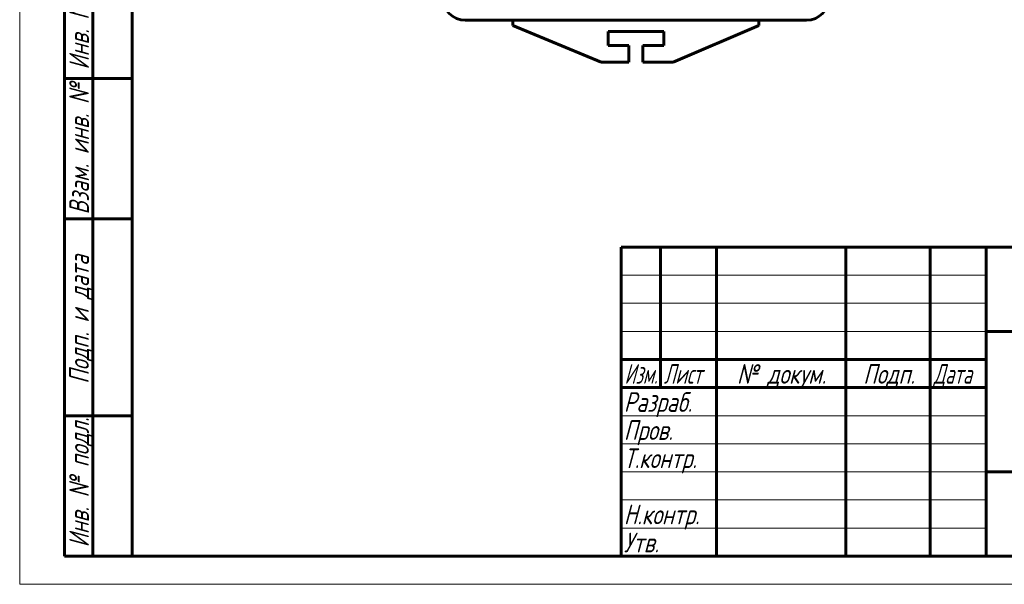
# Model space of a CAD drawing. Header units: millimetres. Extents: x -23 to 297, y 0 to 427.
# Tile 1 of 8: x 0 to 175, y 0 to 100. Entities that reach past the tile are written whole.
import ezdxf

# ---------------------------------------------------------------- set-up
doc = ezdxf.new("R2010")
doc.units = ezdxf.units.MM
doc.linetypes.add('K5LT_BASIC', pattern=[0])
doc.linetypes.add('K5LT_THIN', pattern=[0])
doc.layers.add('Системный слой', color=7, linetype='Continuous')
doc.layers.add('Системный слой (1)', color=7, linetype='Continuous', true_color=0x6c6c6c)
doc.styles.add('KDIMTEXTSTYLE', font='txt', dxfattribs={"width": 0.96, "oblique": 15, "height": 5})
doc.styles.add('KTEXTSTYLE', font='txt', dxfattribs={"width": 0.96, "height": 5})
doc.dimstyles.new('KDIMSTYLE (0.25)', dxfattribs={"dimtxt": 5, "dimasz": 1, "dimexe": 2, "dimexo": 0, "dimgap": 1, "dimtad": 1, "dimlfac": 4, "dimtxsty": 'KDIMTEXTSTYLE', "dimsah": 1, "dimcen": 0, "dimdle": 1, "dimadec": 0, "dimazin": 0, "dimtfac": 0.667, "dimtmove": 0, "dimatfit": 3, "dimfxl": 1, "dimtvp": 1, "dimtolj": 1, "dimtzin": 0, "dimarcsym": 0})

# ---------------------------------------------------------------- blocks, each defined once
blk = doc.blocks.new('D2')
at = {"layer": 'Системный слой (1)'}
for points in [[(130.72, 166.34), (134.49, 169.69), (129.98, 167.43), (130.77, 167.16)], [(84.81, 136.05), (89.32, 138.31), (88.53, 138.58), (88.58, 139.4)]]:
    blk.add_hatch(color=7, dxfattribs=at).paths.add_polyline_path(points)
at = {"layer": 'Системный слой (1)', "color": 7, "linetype": 'K5LT_THIN', "lineweight": 18}
for p, q in [((134.49, 169.69), (84.81, 136.05)), ((129.98, 167.43), (134.49, 169.69)), ((134.49, 169.69), (130.72, 166.34)), ((130.77, 167.16), (129.98, 167.43)), ((130.72, 166.34), (130.77, 167.16)), ((84.81, 136.05), (88.58, 139.4)), ((88.58, 139.4), (88.53, 138.58)), ((88.53, 138.58), (89.32, 138.31)), ((89.32, 138.31), (84.81, 136.05)), ((84.81, 136.05), (65.33, 122.87)), ((65.33, 122.87), (46.81, 122.87))]:
    blk.add_line(p, q, dxfattribs=at)
blk.add_wipeout([(48.81, 123.87), (48.81, 131.25), (62.75, 131.25), (62.75, 123.87)]).dxf.layer = 'Системный слой (1)'
at = {"layer": 'Системный слой (1)', "color": 7, "char_height": 5, "attachment_point": 1, "style": 'KTEXTSTYLE'}
for s, insert in [('\\fArial|b0|c204|p34;\\H5.0;\\W1.000;\\Q15;\\fGOST Type AU|b0|i0|c204|p34;\\Q15;\\W0.960;⌀', (48.81, 130.46)), ('\\fArial|b0|c204|p34;\\H5.0;\\W1.000;\\Q15;\\fGOST Type AU|b0|i0|c204|p34;\\Q15;\\W0.960;240', (52.12, 130.46))]:
    blk.add_mtext(s, dxfattribs=dict(at, insert=insert))
blk = doc.blocks.new('KDIMARROW_01')
at = {"layer": 'Системный слой'}
blk.add_hatch(color=0, dxfattribs=at).paths.add_polyline_path([(-5, -0.66), (0, 0), (-5, 0.66), (-4.5, 0)])
at = {"layer": 'Системный слой', "color": 0, "linetype": 'K5LT_THIN', "lineweight": 18}
for p, q in [((-4.5, 0), (-5, 0.66)), ((-5, 0.66), (0, 0)), ((0, 0), (-5, -0.66)), ((-5, -0.66), (-4.5, 0))]:
    blk.add_line(p, q, dxfattribs=at)
at = {"layer": 'Системный слой (1)', "color": 0, "linetype": 'K5LT_THIN', "lineweight": 18}
blk.add_line((109.65, 152.87), (109.4, 152.87), dxfattribs=at)
blk = doc.blocks.new('U55')
at = {"color": 7, "linetype": 'K5LT_THIN', "lineweight": 18}
for p, q in [((0, 0), (0, 420)), ((107, 55), (172, 55)), ((107, 50), (172, 50)), ((107, 45), (172, 45)), ((107, 30), (172, 30)), ((107, 25), (172, 25)), ((107, 20), (172, 20)), ((107, 15), (172, 15)), ((107, 10), (172, 10)), ((297, 0), (0, 0))]:
    blk.add_line(p, q, dxfattribs=at)
at = {"color": 150, "linetype": 'K5LT_BASIC', "lineweight": 60, "true_color": 0x0080ff}
for p, q in [((20, 5), (20, 415)), ((8, 5), (8, 150)), ((13, 5), (13, 150)), ((20, 90), (8, 90)), ((20, 65), (8, 65)), ((107, 60), (292, 60)), ((107, 5), (107, 60)), ((114, 35), (114, 60)), ((124, 5), (124, 60)), ((147, 5), (147, 60)), ((162, 5), (162, 60)), ((172, 5), (172, 60)), ((172, 45), (292, 45)), ((107, 40), (172, 40)), ((107, 35), (172, 35)), ((20, 30), (8, 30)), ((172, 20), (242, 20)), ((20, 5), (8, 5)), ((292, 5), (20, 5))]:
    blk.add_line(p, q, dxfattribs=at)
at = {"color": 7, "char_height": 3.5, "attachment_point": 1, "rotation": 90, "style": 'KTEXTSTYLE'}
for s, insert in [('\\fArial|b0|c204|p34;\\H5.0;\\W1.000;\\Q15;\\fGOST Type AU|b0|i0|c204|p34;\\Q15;\\W0.960;\\H3.50;Инв. № дубл.', (8.82, 91.57)), ('\\fArial|b0|c204|p34;\\H5.0;\\W1.000;\\Q15;\\fGOST Type AU|b0|i0|c204|p34;\\Q15;\\W0.960;\\H3.50;Взам. инв. №', (8.82, 65.8)), ('\\fArial|b0|c204|p34;\\H5.0;\\W1.000;\\Q15;\\fGOST Type AU|b0|i0|c204|p34;\\Q15;\\W0.960;\\H3.50;Подп. и дата', (8.82, 35.66)), ('\\fArial|b0|c204|p34;\\H5.0;\\W1.000;\\Q15;\\fGOST Type AU|b0|i0|c204|p34;\\Q15;\\W0.960;\\H3.50;Инв. № подл.', (8.82, 6.57))]:
    blk.add_mtext(s, dxfattribs=dict(at, insert=insert))
at = {"color": 7, "char_height": 3.5, "attachment_point": 1, "style": 'KTEXTSTYLE'}
for s, insert in [('\\fArial|b0|c204|p34;\\H5.0;\\W1.000;\\Q15;\\fGOST Type AU|b0|i0|c204|p34;\\Q15;\\W0.786;\\H3.50;Изм.', (107.62, 39.18)), ('\\fArial|b0|c204|p34;\\H5.0;\\W1.000;\\Q15;\\fGOST Type AU|b0|i0|c204|p34;\\Q15;\\W0.800;\\H3.50;Лист', (114.61, 39.18)), ('\\fArial|b0|c204|p34;\\H5.0;\\W1.000;\\Q15;\\fGOST Type AU|b0|i0|c204|p34;\\Q15;\\W0.960;\\H3.50;№ докум.', (127.63, 39.18)), ('\\fArial|b0|c204|p34;\\H5.0;\\W1.000;\\Q15;\\fGOST Type AU|b0|i0|c204|p34;\\Q15;\\W0.960;\\H3.50;Подп.', (150.1, 39.18)), ('\\fArial|b0|c204|p34;\\H5.0;\\W1.000;\\Q15;\\fGOST Type AU|b0|i0|c204|p34;\\Q15;\\W0.800;\\H3.50;Дата', (162.61, 39.18)), ('\\fArial|b0|c204|p34;\\H5.0;\\W1.000;\\Q15;\\fGOST Type AU|b0|i0|c204|p34;\\Q15;\\W0.960;\\H3.50;Разраб.', (107.5, 34.18)), ('\\fArial|b0|c204|p34;\\H5.0;\\W1.000;\\Q15;\\fGOST Type AU|b0|i0|c204|p34;\\Q15;\\W0.960;\\H3.50;Пров.', (107.5, 29.18)), ('\\fArial|b0|c204|p34;\\H5.0;\\W1.000;\\Q15;\\fGOST Type AU|b0|i0|c204|p34;\\Q15;\\W0.960;\\H3.50;Т.контр.', (107.5, 24.18)), ('\\fArial|b0|c204|p34;\\H5.0;\\W1.000;\\Q15;\\fGOST Type AU|b0|i0|c204|p34;\\Q15;\\W0.960;\\H3.50;Н.контр.', (107.5, 14.18)), ('\\fArial|b0|c204|p34;\\H5.0;\\W1.000;\\Q15;\\fGOST Type AU|b0|i0|c204|p34;\\Q15;\\W0.960;\\H3.50;Утв.', (107.5, 9.18))]:
    blk.add_mtext(s, dxfattribs=dict(at, insert=insert))

msp = doc.modelspace()

# ---------------------------------------------------------------- linework, layer by layer
at = {"layer": 'Системный слой (1)', "color": 150, "linetype": 'K5LT_BASIC', "lineweight": 60, "true_color": 0x0080ff}
for p, q in [((79.2757, 100.3695), (86.9007, 100.3695)), ((86.9007, 100.3695), (90.8929, 100.3695)), ((87.7757, 100.3695), (87.7757, 99.4401)), ((90.8929, 100.3695), (94.885, 100.3695)), ((94.885, 100.3695), (124.4007, 100.3695)), ((124.4007, 100.3695), (128.3929, 100.3695)), ((128.3929, 100.3695), (132.385, 100.3695)), ((131.5257, 100.3695), (131.5257, 99.4401)), ((132.385, 100.3695), (140.0257, 100.3695)), ((87.7757, 99.4401), (103.4437, 92.8695)), ((104.7143, 98.3602), (114.587, 98.3602)), ((104.7143, 95.8602), (104.7143, 98.3602)), ((114.587, 98.3602), (114.587, 95.8602)), ((116.2953, 92.8695), (131.5257, 99.4401)), ((108.4007, 95.8602), (104.7143, 95.8602)), ((108.4007, 92.8695), (108.4007, 95.8602)), ((110.9007, 95.8602), (110.9007, 92.8695)), ((114.587, 95.8602), (110.9007, 95.8602)), ((108.4007, 92.8695), (103.4437, 92.8695)), ((116.2953, 92.8695), (110.9007, 92.8695))]:
    msp.add_line(p, q, dxfattribs=at)
for centre, start, end in [((79.2757, 104.3695), 180, 270), ((140.0257, 104.3695), 270, 0)]:
    msp.add_arc(centre, 4, start, end, dxfattribs=at)

# ---------------------------------------------------------------- next in the draw order: dimensions: what is measured, and where the dimension line sits
at = {"layer": 'Системный слой (1)', "color": 7}
dim = msp.add_diameter_dim_2p(p1=(209.0258, 220.1345), p2=(10.2756, 85.6044), dimstyle='KDIMSTYLE (0.25)', override={"dimtih": 1, "dimtoh": 1, "dimpost": '\\fGOST Type AU|b0|c204|p34;\\H5.0;\\W0.960;\\Q15;<>', "dimblk1": 'KDIMARROW_01', "dimblk2": 'KDIMARROW_01', "dimclrt": 7, "dimtol": 1, "dimtp": 0, "dimtm": 0, "dimtdec": 5, "dimtmove": 1, "dimatfit": 2, "dimtolj": 1}, dxfattribs=at)
dim.commit()
dim.dimension.update_dxf_attribs({"geometry": 'D2', "text_midpoint": (63.3297, 122.8695), "dimtype": 163})

# ---------------------------------------------------------------- next in the draw order: block references
msp.add_blockref('U55', (0, 0))

doc.saveas('drawing.dxf')
